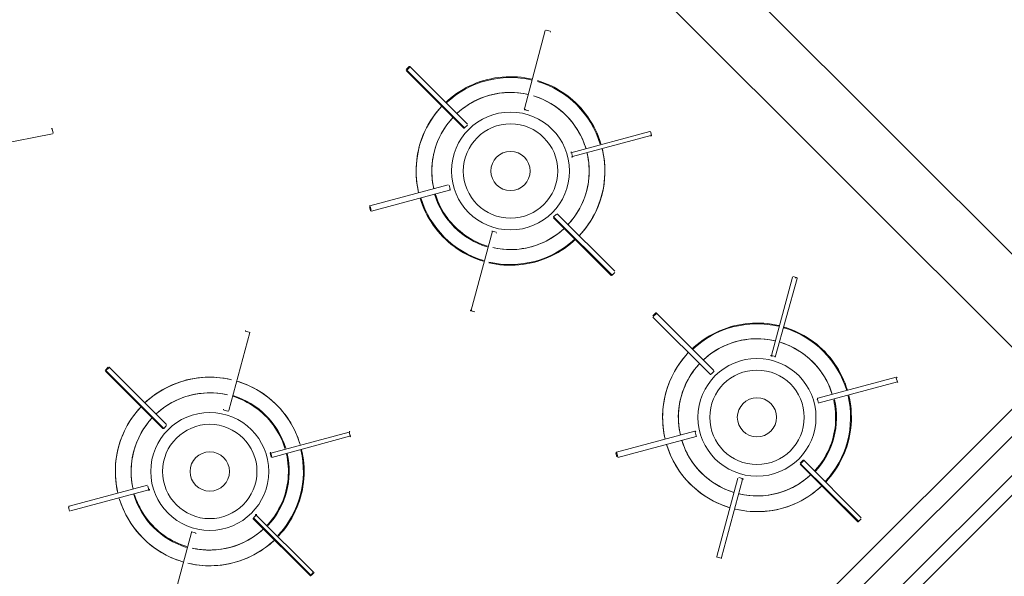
# Model space of a CAD drawing. Extents: x -1871171.1 to -1871111.3, y 2848215.5 to 2848272.6.
# Tile 30 of 96: x -1871154.2 to -1871153, y 2848232.1 to 2848232.8. Entities that reach past the tile are written whole.
import ezdxf

# ---------------------------------------------------------------- set-up
doc = ezdxf.new("R2010")
doc.units = 0
doc.header["$MEASUREMENT"] = 0
doc.layers.add('6075-BSE-ARQ-TERR$0$K-BSE-ARQ-MOB', color=8, linetype='CONTINUOUS', lineweight=5)
doc.layers.add('K-NV2-ARQ-TXT-GER', color=1, linetype='CONTINUOUS')

# ---------------------------------------------------------------- blocks, each defined once
blk = doc.blocks.new('6075-BSE-ARQ-TERR')
at = {"layer": '6075-BSE-ARQ-TERR$0$K-BSE-ARQ-MOB'}
for p, q in [((12.0064, -38.0749), (13.1515, -39.22)), ((13.075, -39.2617), (11.9833, -38.1699)), ((12.4423, -38.8195), (12.4157, -38.919)), ((12.4484, -38.8201), (12.4435, -38.8188)), ((12.269, -38.8656), (12.2655, -38.8691)), ((12.2655, -38.8705), (12.3383, -38.9434)), ((12.2662, -38.8698), (12.2698, -38.8663)), ((12.3391, -38.9427), (12.2662, -38.8698)), ((12.2704, -38.8656), (12.3433, -38.9384)), ((12.4164, -38.9202), (12.4212, -38.9215)), ((11.8168, -38.9496), (11.8155, -38.9448)), ((12.3397, -38.9434), (12.3433, -38.9398)), ((12.3397, -38.9434), (12.3433, -38.9398)), ((12.4747, -38.975), (12.5751, -38.9481)), ((12.5774, -38.9527), (12.5761, -38.9479)), ((11.8161, -38.9508), (11.7148, -38.9707)), ((12.5764, -38.953), (12.4769, -38.9796)), ((12.4769, -38.9796), (12.4756, -38.9748)), ((12.2194, -39.0424), (12.3189, -39.0157)), ((12.2212, -39.0492), (12.3207, -39.0225)), ((12.3214, -39.0213), (12.3201, -39.0164)), ((12.2187, -39.0436), (12.22, -39.0485)), ((12.221, -39.0482), (12.2197, -39.0434)), ((12.4564, -39.053), (12.4529, -39.0565)), ((12.4536, -39.0572), (12.4529, -39.0565)), ((12.4529, -39.0579), (12.5257, -39.1307)), ((12.5264, -39.13), (12.4536, -39.0572)), ((12.5307, -39.1258), (12.4578, -39.053)), ((12.348, -39.1752), (12.375, -39.0748)), ((12.3798, -39.0761), (12.375, -39.0748)), ((12.5271, -39.1307), (12.5307, -39.1272)), ((12.73, -39.2328), (12.7566, -39.1333)), ((12.7624, -39.1348), (12.7346, -39.235)), ((12.7617, -39.1336), (12.7569, -39.1323)), ((12.3478, -39.1762), (12.3526, -39.1775)), ((12.5824, -39.1791), (12.5789, -39.1826)), ((12.5789, -39.184), (12.6517, -39.2568)), ((12.5796, -39.1833), (12.5831, -39.1798)), ((12.6566, -39.2519), (12.5838, -39.1791)), ((12.5838, -39.1791), (12.6566, -39.2519)), ((12.0401, -39.3031), (12.0668, -39.2036)), ((12.061, -39.2021), (12.0658, -39.2034)), ((13.1515, -39.22), (12.1969, -40.1746)), ((12.7348, -39.2341), (12.73, -39.2328)), ((11.8867, -39.2479), (11.8832, -39.2514)), ((11.8867, -39.2479), (11.8832, -39.2514)), ((11.8839, -39.2522), (11.8874, -39.2486)), ((11.961, -39.3207), (11.8881, -39.2479)), ((11.8881, -39.2479), (11.961, -39.3207)), ((13.1763, -39.2447), (12.2217, -40.1993)), ((11.8832, -39.2528), (11.956, -39.3257)), ((11.9567, -39.325), (11.8839, -39.2522)), ((12.6531, -39.2568), (12.6566, -39.2533)), ((12.8883, -39.2606), (12.7888, -39.2873)), ((12.282, -40.0546), (13.075, -39.2617)), ((12.8898, -39.2664), (12.7903, -39.2931)), ((12.8885, -39.2616), (12.8898, -39.2664)), ((12.7881, -39.2885), (12.7894, -39.2934)), ((12.0341, -39.3025), (12.0389, -39.3038)), ((11.9574, -39.3257), (11.961, -39.3221)), ((11.9574, -39.3257), (11.961, -39.3221)), ((13.1323, -39.3139), (12.3249, -40.1213)), ((12.0933, -39.3571), (12.1928, -39.3304)), ((12.0949, -39.3629), (12.1951, -39.335)), ((12.1928, -39.3304), (12.1941, -39.3353)), ((12.6323, -39.3292), (12.5328, -39.3559)), ((12.5346, -39.3627), (12.6341, -39.336)), ((12.6326, -39.3302), (12.6339, -39.335)), ((12.0924, -39.3573), (12.0937, -39.3622)), ((12.0946, -39.3619), (12.0933, -39.3571)), ((12.5321, -39.3571), (12.5334, -39.3619)), ((12.5344, -39.3617), (12.5331, -39.3568)), ((12.7698, -39.3664), (12.7662, -39.37)), ((12.7662, -39.3714), (12.8391, -39.4442)), ((12.8391, -39.4442), (12.7662, -39.3714)), ((12.7669, -39.3707), (12.7705, -39.3671)), ((12.8398, -39.4435), (12.7669, -39.3707)), ((12.844, -39.4393), (12.7712, -39.3664)), ((11.8371, -39.4247), (11.9366, -39.398)), ((11.9369, -39.399), (11.9382, -39.4038)), ((12.6871, -39.389), (12.6604, -39.4885)), ((12.6929, -39.3905), (12.6662, -39.49)), ((12.6931, -39.3896), (12.6883, -39.3883)), ((11.9382, -39.4038), (11.8387, -39.4305)), ((11.8364, -39.4259), (11.8377, -39.4308)), ((12.0712, -39.4395), (12.0748, -39.4359)), ((12.0741, -39.4353), (12.0748, -39.4359)), ((12.0748, -39.4359), (12.1476, -39.5088)), ((12.0706, -39.4402), (12.1434, -39.513)), ((12.1441, -39.5123), (12.0712, -39.4395)), ((12.8405, -39.4442), (12.844, -39.4407)), ((11.9657, -39.5575), (11.9924, -39.458)), ((11.9975, -39.4584), (11.9926, -39.4571)), ((12.6611, -39.4897), (12.666, -39.491)), ((12.1476, -39.5088), (12.1441, -39.5123)), ((12.1448, -39.513), (12.1483, -39.5095))]:
    blk.add_line(p, q, dxfattribs=at)
at = {"layer": '6075-BSE-ARQ-TERR$0$K-BSE-ARQ-MOB', "flags": 128}
for points in [[(12.4257, -38.8814), (12.421, -38.8804), (12.4163, -38.8795), (12.4116, -38.8789), (12.4068, -38.8785), (12.402, -38.8782), (12.3972, -38.8782), (12.3924, -38.8783), (12.3876, -38.8786), (12.3828, -38.8791), (12.3781, -38.8798), (12.3734, -38.8807), (12.3687, -38.8818), (12.3641, -38.8831), (12.3595, -38.8845), (12.355, -38.8862), (12.3505, -38.888), (12.3462, -38.89), (12.3419, -38.8921), (12.3377, -38.8945), (12.3336, -38.897), (12.3296, -38.8996), (12.3257, -38.9024), (12.3219, -38.9054), (12.3183, -38.9085), (12.3157, -38.9109)], [(12.513, -38.9637), (12.5116, -38.9592), (12.5099, -38.9547), (12.5081, -38.9502), (12.5061, -38.9459), (12.5039, -38.9416), (12.5015, -38.9374), (12.499, -38.9333), (12.4964, -38.9293), (12.4935, -38.9254), (12.4905, -38.9217), (12.4874, -38.918), (12.4841, -38.9145), (12.4807, -38.9112), (12.4772, -38.9079), (12.4735, -38.9048), (12.4697, -38.9019), (12.4658, -38.8991), (12.4618, -38.8965), (12.4577, -38.894), (12.4535, -38.8917), (12.4492, -38.8896), (12.4448, -38.8876), (12.4403, -38.8858), (12.4358, -38.8842), (12.4325, -38.8832)], [(12.3299, -38.925), (12.3329, -38.9223), (12.3359, -38.9198), (12.3391, -38.9174), (12.3424, -38.9151), (12.3458, -38.9129), (12.3492, -38.9109), (12.3527, -38.909), (12.3563, -38.9073), (12.36, -38.9057), (12.3637, -38.9042), (12.3675, -38.9029), (12.3714, -38.9018), (12.3752, -38.9008), (12.3791, -38.9), (12.3831, -38.8993), (12.3871, -38.8988), (12.391, -38.8984), (12.395, -38.8982), (12.399, -38.8982), (12.403, -38.8983), (12.407, -38.8986), (12.411, -38.899), (12.415, -38.8996), (12.4189, -38.9003), (12.4206, -38.9007)], [(12.4273, -38.9025), (12.4311, -38.9038), (12.4349, -38.9052), (12.4386, -38.9067), (12.4422, -38.9084), (12.4457, -38.9102), (12.4492, -38.9122), (12.4526, -38.9143), (12.4559, -38.9166), (12.4591, -38.919), (12.4622, -38.9215), (12.4653, -38.9241), (12.4682, -38.9268), (12.471, -38.9297), (12.4736, -38.9327), (12.4762, -38.9357), (12.4786, -38.9389), (12.4809, -38.9422), (12.4831, -38.9455), (12.4851, -38.949), (12.487, -38.9525), (12.4888, -38.9561), (12.4904, -38.9598), (12.4919, -38.9635), (12.4932, -38.9673), (12.4937, -38.9689)], [(12.3108, -38.9158), (12.3076, -38.9194), (12.3045, -38.9231), (12.3015, -38.9269), (12.2988, -38.9308), (12.2962, -38.9348), (12.2937, -38.9389), (12.2914, -38.9431), (12.2893, -38.9475), (12.2874, -38.9518), (12.2856, -38.9563), (12.284, -38.9608), (12.2826, -38.9654), (12.2814, -38.9701), (12.2804, -38.9748), (12.2795, -38.9795), (12.2789, -38.9842), (12.2784, -38.989), (12.2781, -38.9938), (12.2781, -38.9986), (12.2782, -39.0034), (12.2785, -39.0082), (12.279, -39.013), (12.2797, -39.0177), (12.2806, -39.0224), (12.2813, -39.0258)], [(12.3006, -39.0206), (12.2998, -39.0167), (12.2991, -39.0128), (12.2986, -39.0088), (12.2983, -39.0048), (12.2981, -39.0008), (12.2981, -38.9968), (12.2982, -38.9928), (12.2985, -38.9888), (12.299, -38.9849), (12.2996, -38.9809), (12.3003, -38.977), (12.3013, -38.9731), (12.3023, -38.9693), (12.3036, -38.9654), (12.305, -38.9617), (12.3065, -38.958), (12.3082, -38.9544), (12.31, -38.9508), (12.312, -38.9473), (12.3141, -38.9439), (12.3163, -38.9406), (12.3187, -38.9374), (12.3212, -38.9343), (12.3238, -38.9312), (12.3249, -38.93)], [(12.4854, -39.0805), (12.4886, -39.0769), (12.4917, -39.0733), (12.4946, -39.0695), (12.4974, -39.0655), (12.5, -39.0615), (12.5024, -39.0574), (12.5047, -39.0532), (12.5068, -39.0489), (12.5088, -39.0445), (12.5105, -39.04), (12.5121, -39.0355), (12.5135, -39.0309), (12.5147, -39.0262), (12.5158, -39.0216), (12.5166, -39.0168), (12.5173, -39.0121), (12.5177, -39.0073), (12.518, -39.0025), (12.5181, -38.9977), (12.518, -38.9929), (12.5176, -38.9881), (12.5172, -38.9833), (12.5165, -38.9786), (12.5156, -38.9739), (12.5148, -38.9705)], [(12.4955, -38.9757), (12.4963, -38.9796), (12.497, -38.9835), (12.4975, -38.9875), (12.4978, -38.9915), (12.498, -38.9955), (12.4981, -38.9995), (12.4979, -39.0035), (12.4976, -39.0075), (12.4972, -39.0114), (12.4966, -39.0154), (12.4958, -39.0193), (12.4949, -39.0232), (12.4938, -39.0271), (12.4926, -39.0309), (12.4912, -39.0346), (12.4897, -39.0383), (12.488, -39.0419), (12.4862, -39.0455), (12.4842, -39.049), (12.4821, -39.0524), (12.4799, -39.0557), (12.4775, -39.0589), (12.475, -39.0621), (12.4724, -39.0651), (12.4712, -39.0663)], [(12.2831, -39.0326), (12.2846, -39.0371), (12.2862, -39.0417), (12.2881, -39.0461), (12.2901, -39.0505), (12.2922, -39.0547), (12.2946, -39.0589), (12.2971, -39.063), (12.2998, -39.067), (12.3026, -39.0709), (12.3056, -39.0746), (12.3087, -39.0783), (12.312, -39.0818), (12.3154, -39.0851), (12.319, -39.0884), (12.3226, -39.0915), (12.3264, -39.0944), (12.3303, -39.0972), (12.3343, -39.0998), (12.3385, -39.1023), (12.3427, -39.1046), (12.347, -39.1067), (12.3514, -39.1087), (12.3558, -39.1105), (12.3603, -39.1121), (12.3636, -39.1131)], [(12.3688, -39.0938), (12.365, -39.0925), (12.3613, -39.0911), (12.3576, -39.0896), (12.354, -39.0879), (12.3504, -39.0861), (12.3469, -39.0841), (12.3435, -39.082), (12.3402, -39.0797), (12.337, -39.0773), (12.3339, -39.0748), (12.3309, -39.0722), (12.328, -39.0695), (12.3252, -39.0666), (12.3225, -39.0636), (12.3199, -39.0606), (12.3175, -39.0574), (12.3152, -39.0541), (12.313, -39.0508), (12.311, -39.0473), (12.3091, -39.0438), (12.3073, -39.0402), (12.3057, -39.0365), (12.3043, -39.0328), (12.303, -39.029), (12.3024, -39.0274)], [(12.4663, -39.0713), (12.4633, -39.074), (12.4602, -39.0765), (12.457, -39.0789), (12.4537, -39.0812), (12.4504, -39.0834), (12.4469, -39.0854), (12.4434, -39.0873), (12.4398, -39.089), (12.4361, -39.0906), (12.4324, -39.0921), (12.4286, -39.0934), (12.4248, -39.0945), (12.4209, -39.0955), (12.417, -39.0963), (12.4131, -39.097), (12.4091, -39.0975), (12.4051, -39.0979), (12.4011, -39.0981), (12.3971, -39.0981), (12.3931, -39.098), (12.3891, -39.0978), (12.3851, -39.0973), (12.3812, -39.0967), (12.3773, -39.096), (12.3756, -39.0956)], [(12.3704, -39.1149), (12.3751, -39.1159), (12.3798, -39.1168), (12.3846, -39.1174), (12.3894, -39.1178), (12.3942, -39.1181), (12.399, -39.1182), (12.4038, -39.118), (12.4085, -39.1177), (12.4133, -39.1172), (12.4181, -39.1165), (12.4228, -39.1156), (12.4275, -39.1145), (12.4321, -39.1132), (12.4367, -39.1118), (12.4412, -39.1101), (12.4456, -39.1083), (12.45, -39.1063), (12.4543, -39.1042), (12.4585, -39.1019), (12.4626, -39.0994), (12.4666, -39.0967), (12.4704, -39.0939), (12.4742, -39.0909), (12.4779, -39.0878), (12.4804, -39.0854)], [(12.7391, -39.1949), (12.7344, -39.1939), (12.7297, -39.193), (12.7249, -39.1924), (12.7201, -39.192), (12.7154, -39.1917), (12.7106, -39.1917), (12.7058, -39.1918), (12.701, -39.1921), (12.6962, -39.1926), (12.6914, -39.1933), (12.6867, -39.1942), (12.6821, -39.1953), (12.6774, -39.1966), (12.6729, -39.198), (12.6683, -39.1997), (12.6639, -39.2015), (12.6595, -39.2035), (12.6552, -39.2056), (12.651, -39.208), (12.6469, -39.2104), (12.643, -39.2131), (12.6391, -39.2159), (12.6353, -39.2189), (12.6317, -39.222), (12.6291, -39.2244)], [(12.8264, -39.2772), (12.8249, -39.2727), (12.8233, -39.2681), (12.8214, -39.2637), (12.8194, -39.2593), (12.8173, -39.2551), (12.8149, -39.2509), (12.8124, -39.2468), (12.8097, -39.2428), (12.8069, -39.2389), (12.8039, -39.2352), (12.8008, -39.2315), (12.7975, -39.228), (12.7941, -39.2247), (12.7905, -39.2214), (12.7869, -39.2183), (12.7831, -39.2154), (12.7792, -39.2126), (12.7752, -39.21), (12.771, -39.2075), (12.7668, -39.2052), (12.7625, -39.2031), (12.7582, -39.2011), (12.7537, -39.1993), (12.7492, -39.1977), (12.7459, -39.1967)], [(12.6432, -39.2385), (12.6462, -39.2358), (12.6493, -39.2333), (12.6525, -39.2309), (12.6558, -39.2286), (12.6591, -39.2264), (12.6626, -39.2244), (12.6661, -39.2225), (12.6697, -39.2208), (12.6734, -39.2192), (12.6771, -39.2177), (12.6809, -39.2164), (12.6847, -39.2153), (12.6886, -39.2143), (12.6925, -39.2135), (12.6965, -39.2128), (12.7004, -39.2123), (12.7044, -39.2119), (12.7084, -39.2117), (12.7124, -39.2117), (12.7164, -39.2118), (12.7204, -39.212), (12.7244, -39.2125), (12.7283, -39.2131), (12.7322, -39.2138), (12.7339, -39.2142)], [(12.7407, -39.216), (12.7445, -39.2173), (12.7482, -39.2187), (12.7519, -39.2202), (12.7555, -39.2219), (12.7591, -39.2237), (12.7626, -39.2257), (12.766, -39.2278), (12.7693, -39.2301), (12.7725, -39.2325), (12.7756, -39.235), (12.7786, -39.2376), (12.7815, -39.2403), (12.7843, -39.2432), (12.787, -39.2462), (12.7896, -39.2492), (12.792, -39.2524), (12.7943, -39.2557), (12.7965, -39.259), (12.7985, -39.2625), (12.8004, -39.266), (12.8022, -39.2696), (12.8038, -39.2733), (12.8052, -39.277), (12.8066, -39.2808), (12.8071, -39.2824)], [(12.6241, -39.2293), (12.6209, -39.2329), (12.6178, -39.2365), (12.6149, -39.2403), (12.6121, -39.2443), (12.6095, -39.2483), (12.6071, -39.2524), (12.6048, -39.2566), (12.6027, -39.2609), (12.6007, -39.2653), (12.599, -39.2698), (12.5974, -39.2743), (12.596, -39.2789), (12.5948, -39.2836), (12.5937, -39.2883), (12.5929, -39.293), (12.5922, -39.2977), (12.5918, -39.3025), (12.5915, -39.3073), (12.5914, -39.3121), (12.5916, -39.3169), (12.5919, -39.3217), (12.5924, -39.3265), (12.593, -39.3312), (12.5939, -39.3359), (12.5947, -39.3393)], [(12.614, -39.3341), (12.6132, -39.3302), (12.6125, -39.3263), (12.612, -39.3223), (12.6117, -39.3183), (12.6115, -39.3143), (12.6114, -39.3103), (12.6116, -39.3063), (12.6119, -39.3023), (12.6123, -39.2984), (12.6129, -39.2944), (12.6137, -39.2905), (12.6146, -39.2866), (12.6157, -39.2827), (12.6169, -39.2789), (12.6183, -39.2752), (12.6199, -39.2715), (12.6215, -39.2679), (12.6234, -39.2643), (12.6253, -39.2608), (12.6274, -39.2574), (12.6297, -39.2541), (12.632, -39.2509), (12.6345, -39.2477), (12.6371, -39.2447), (12.6383, -39.2435)], [(12.0434, -39.2637), (12.0387, -39.2627), (12.034, -39.2619), (12.0292, -39.2612), (12.0245, -39.2608), (12.0197, -39.2605), (12.0149, -39.2605), (12.0101, -39.2606), (12.0053, -39.2609), (12.0005, -39.2614), (11.9958, -39.2621), (11.9911, -39.263), (11.9864, -39.2641), (11.9817, -39.2654), (11.9772, -39.2668), (11.9727, -39.2685), (11.9682, -39.2703), (11.9638, -39.2723), (11.9596, -39.2744), (11.9554, -39.2768), (11.9513, -39.2793), (11.9473, -39.2819), (11.9434, -39.2847), (11.9396, -39.2877), (11.936, -39.2908), (11.9334, -39.2932)], [(12.1307, -39.346), (12.1292, -39.3415), (12.1276, -39.337), (12.1258, -39.3325), (12.1238, -39.3282), (12.1216, -39.3239), (12.1192, -39.3197), (12.1167, -39.3156), (12.1141, -39.3116), (12.1112, -39.3077), (12.1082, -39.304), (12.1051, -39.3004), (12.1018, -39.2968), (12.0984, -39.2935), (12.0949, -39.2902), (12.0912, -39.2871), (12.0874, -39.2842), (12.0835, -39.2814), (12.0795, -39.2788), (12.0754, -39.2763), (12.0712, -39.274), (12.0669, -39.2719), (12.0625, -39.2699), (12.058, -39.2681), (12.0535, -39.2665), (12.0502, -39.2655)], [(11.9476, -39.3073), (11.9505, -39.3047), (11.9536, -39.3021), (11.9568, -39.2997), (11.9601, -39.2974), (11.9635, -39.2952), (11.9669, -39.2932), (11.9704, -39.2913), (11.974, -39.2896), (11.9777, -39.288), (11.9814, -39.2865), (11.9852, -39.2852), (11.9891, -39.2841), (11.9929, -39.2831), (11.9968, -39.2823), (12.0008, -39.2816), (12.0047, -39.2811), (12.0087, -39.2807), (12.0127, -39.2805), (12.0167, -39.2805), (12.0207, -39.2806), (12.0247, -39.2809), (12.0287, -39.2813), (12.0326, -39.2819), (12.0366, -39.2827), (12.0382, -39.283)], [(12.045, -39.2848), (12.0488, -39.2861), (12.0526, -39.2875), (12.0562, -39.289), (12.0599, -39.2907), (12.0634, -39.2926), (12.0669, -39.2945), (12.0703, -39.2966), (12.0736, -39.2989), (12.0768, -39.3013), (12.0799, -39.3038), (12.083, -39.3064), (12.0859, -39.3091), (12.0887, -39.312), (12.0913, -39.315), (12.0939, -39.3181), (12.0963, -39.3212), (12.0986, -39.3245), (12.1008, -39.3279), (12.1028, -39.3313), (12.1047, -39.3348), (12.1065, -39.3384), (12.1081, -39.3421), (12.1096, -39.3458), (12.1109, -39.3496), (12.1114, -39.3512)], [(12.7987, -39.394), (12.802, -39.3904), (12.805, -39.3867), (12.808, -39.3829), (12.8107, -39.379), (12.8133, -39.375), (12.8158, -39.3709), (12.8181, -39.3667), (12.8202, -39.3623), (12.8221, -39.358), (12.8239, -39.3535), (12.8255, -39.349), (12.8269, -39.3444), (12.8281, -39.3397), (12.8291, -39.335), (12.83, -39.3303), (12.8306, -39.3256), (12.8311, -39.3208), (12.8314, -39.316), (12.8314, -39.3112), (12.8313, -39.3064), (12.831, -39.3016), (12.8305, -39.2968), (12.8298, -39.2921), (12.829, -39.2874), (12.8282, -39.284)], [(11.9285, -39.2981), (11.9252, -39.3017), (11.9222, -39.3054), (11.9192, -39.3092), (11.9165, -39.3131), (11.9139, -39.3171), (11.9114, -39.3212), (11.9091, -39.3255), (11.907, -39.3298), (11.9051, -39.3342), (11.9033, -39.3386), (11.9017, -39.3431), (11.9003, -39.3477), (11.8991, -39.3524), (11.8981, -39.3571), (11.8972, -39.3618), (11.8966, -39.3665), (11.8961, -39.3713), (11.8958, -39.3761), (11.8958, -39.3809), (11.8959, -39.3857), (11.8962, -39.3905), (11.8967, -39.3953), (11.8974, -39.4), (11.8982, -39.4047), (11.899, -39.4081)], [(12.8089, -39.2892), (12.8097, -39.2931), (12.8104, -39.297), (12.8109, -39.301), (12.8112, -39.305), (12.8114, -39.309), (12.8114, -39.313), (12.8113, -39.317), (12.811, -39.321), (12.8106, -39.3249), (12.8099, -39.3289), (12.8092, -39.3328), (12.8083, -39.3367), (12.8072, -39.3405), (12.8059, -39.3444), (12.8046, -39.3481), (12.803, -39.3518), (12.8013, -39.3554), (12.7995, -39.359), (12.7976, -39.3625), (12.7955, -39.3659), (12.7932, -39.3692), (12.7909, -39.3724), (12.7884, -39.3755), (12.7857, -39.3786), (12.7846, -39.3798)], [(11.9183, -39.4029), (11.9175, -39.399), (11.9168, -39.3951), (11.9163, -39.3911), (11.916, -39.3871), (11.9158, -39.3831), (11.9158, -39.3791), (11.9159, -39.3751), (11.9162, -39.3712), (11.9166, -39.3672), (11.9173, -39.3632), (11.918, -39.3593), (11.9189, -39.3554), (11.92, -39.3516), (11.9213, -39.3478), (11.9226, -39.344), (11.9242, -39.3403), (11.9259, -39.3367), (11.9277, -39.3331), (11.9296, -39.3296), (11.9317, -39.3262), (11.934, -39.3229), (11.9363, -39.3197), (11.9388, -39.3166), (11.9415, -39.3135), (11.9426, -39.3123)], [(12.5965, -39.3461), (12.598, -39.3506), (12.5996, -39.3551), (12.6014, -39.3596), (12.6034, -39.3639), (12.6056, -39.3682), (12.608, -39.3724), (12.6105, -39.3765), (12.6131, -39.3805), (12.616, -39.3844), (12.619, -39.3881), (12.6221, -39.3918), (12.6254, -39.3953), (12.6288, -39.3986), (12.6323, -39.4019), (12.636, -39.405), (12.6398, -39.4079), (12.6437, -39.4107), (12.6477, -39.4133), (12.6518, -39.4158), (12.656, -39.4181), (12.6603, -39.4202), (12.6647, -39.4222), (12.6692, -39.424), (12.6737, -39.4256), (12.677, -39.4266)], [(12.6822, -39.4073), (12.6784, -39.406), (12.6746, -39.4046), (12.671, -39.4031), (12.6673, -39.4014), (12.6638, -39.3996), (12.6603, -39.3976), (12.6569, -39.3955), (12.6536, -39.3932), (12.6504, -39.3908), (12.6473, -39.3883), (12.6442, -39.3857), (12.6413, -39.383), (12.6385, -39.3801), (12.6359, -39.3771), (12.6333, -39.3741), (12.6309, -39.3709), (12.6286, -39.3676), (12.6264, -39.3643), (12.6244, -39.3608), (12.6225, -39.3573), (12.6207, -39.3537), (12.6191, -39.35), (12.6176, -39.3463), (12.6163, -39.3425), (12.6158, -39.3409)], [(12.1132, -39.358), (12.114, -39.3619), (12.1147, -39.3658), (12.1152, -39.3698), (12.1155, -39.3738), (12.1157, -39.3778), (12.1158, -39.3818), (12.1156, -39.3858), (12.1153, -39.3898), (12.1149, -39.3937), (12.1143, -39.3977), (12.1135, -39.4016), (12.1126, -39.4055), (12.1115, -39.4094), (12.1103, -39.4132), (12.1089, -39.4169), (12.1073, -39.4206), (12.1057, -39.4242), (12.1038, -39.4278), (12.1019, -39.4313), (12.0998, -39.4347), (12.0975, -39.438), (12.0952, -39.4412), (12.0927, -39.4444), (12.0901, -39.4474), (12.0889, -39.4487)], [(12.1031, -39.4628), (12.1063, -39.4592), (12.1094, -39.4556), (12.1123, -39.4518), (12.1151, -39.4478), (12.1177, -39.4438), (12.1201, -39.4397), (12.1224, -39.4355), (12.1245, -39.4312), (12.1265, -39.4268), (12.1282, -39.4223), (12.1298, -39.4178), (12.1312, -39.4132), (12.1324, -39.4085), (12.1335, -39.4039), (12.1343, -39.3991), (12.135, -39.3944), (12.1354, -39.3896), (12.1357, -39.3848), (12.1358, -39.38), (12.1356, -39.3752), (12.1353, -39.3704), (12.1348, -39.3656), (12.1342, -39.3609), (12.1333, -39.3562), (12.1325, -39.3528)], [(12.7796, -39.3848), (12.7767, -39.3875), (12.7736, -39.39), (12.7704, -39.3924), (12.7671, -39.3947), (12.7637, -39.3969), (12.7603, -39.3989), (12.7568, -39.4008), (12.7532, -39.4025), (12.7495, -39.4041), (12.7458, -39.4056), (12.742, -39.4069), (12.7382, -39.408), (12.7343, -39.409), (12.7304, -39.4098), (12.7264, -39.4105), (12.7225, -39.411), (12.7185, -39.4114), (12.7145, -39.4116), (12.7105, -39.4116), (12.7065, -39.4115), (12.7025, -39.4112), (12.6985, -39.4108), (12.6946, -39.4102), (12.6906, -39.4095), (12.689, -39.4091)], [(12.6838, -39.4284), (12.6885, -39.4294), (12.6932, -39.4303), (12.698, -39.4309), (12.7027, -39.4313), (12.7075, -39.4316), (12.7123, -39.4316), (12.7171, -39.4315), (12.7219, -39.4312), (12.7267, -39.4307), (12.7314, -39.43), (12.7361, -39.4291), (12.7408, -39.428), (12.7455, -39.4267), (12.75, -39.4253), (12.7545, -39.4236), (12.759, -39.4218), (12.7634, -39.4198), (12.7676, -39.4177), (12.7718, -39.4153), (12.7759, -39.4128), (12.7799, -39.4102), (12.7838, -39.4074), (12.7876, -39.4044), (12.7912, -39.4013), (12.7938, -39.3989)], [(11.9865, -39.4761), (11.9827, -39.4748), (11.979, -39.4734), (11.9753, -39.4719), (11.9717, -39.4702), (11.9681, -39.4684), (11.9646, -39.4664), (11.9612, -39.4643), (11.9579, -39.462), (11.9547, -39.4597), (11.9516, -39.4572), (11.9486, -39.4545), (11.9457, -39.4518), (11.9429, -39.4489), (11.9402, -39.4459), (11.9376, -39.4429), (11.9352, -39.4397), (11.9329, -39.4364), (11.9307, -39.4331), (11.9287, -39.4296), (11.9268, -39.4261), (11.925, -39.4225), (11.9234, -39.4189), (11.922, -39.4151), (11.9206, -39.4114), (11.9201, -39.4097)], [(11.9008, -39.4149), (11.9023, -39.4195), (11.9039, -39.424), (11.9058, -39.4284), (11.9078, -39.4328), (11.9099, -39.437), (11.9123, -39.4412), (11.9148, -39.4453), (11.9175, -39.4493), (11.9203, -39.4532), (11.9233, -39.4569), (11.9264, -39.4606), (11.9297, -39.4641), (11.9331, -39.4675), (11.9367, -39.4707), (11.9403, -39.4738), (11.9441, -39.4767), (11.948, -39.4795), (11.952, -39.4821), (11.9562, -39.4846), (11.9604, -39.4869), (11.9647, -39.489), (11.969, -39.491), (11.9735, -39.4928), (11.978, -39.4944), (11.9813, -39.4954)], [(12.084, -39.4536), (12.081, -39.4563), (12.0779, -39.4588), (12.0747, -39.4612), (12.0714, -39.4635), (12.0681, -39.4657), (12.0646, -39.4677), (12.0611, -39.4696), (12.0575, -39.4713), (12.0538, -39.4729), (12.0501, -39.4744), (12.0463, -39.4757), (12.0425, -39.4768), (12.0386, -39.4778), (12.0347, -39.4787), (12.0307, -39.4793), (12.0268, -39.4799), (12.0228, -39.4802), (12.0188, -39.4804), (12.0148, -39.4805), (12.0108, -39.4803), (12.0068, -39.4801), (12.0028, -39.4796), (11.9989, -39.479), (11.995, -39.4783), (11.9933, -39.4779)], [(11.9881, -39.4972), (11.9928, -39.4982), (11.9975, -39.4991), (12.0023, -39.4997), (12.0071, -39.5001), (12.0118, -39.5004), (12.0166, -39.5005), (12.0214, -39.5003), (12.0262, -39.5), (12.031, -39.4995), (12.0358, -39.4988), (12.0405, -39.4979), (12.0451, -39.4968), (12.0498, -39.4955), (12.0543, -39.4941), (12.0589, -39.4925), (12.0633, -39.4906), (12.0677, -39.4887), (12.072, -39.4865), (12.0762, -39.4842), (12.0803, -39.4817), (12.0842, -39.479), (12.0881, -39.4762), (12.0919, -39.4732), (12.0955, -39.4701), (12.0981, -39.4678)]]:
    blk.add_lwpolyline(points, dxfattribs=at)
at = {"layer": '6075-BSE-ARQ-TERR$0$K-BSE-ARQ-MOB'}
for centre, radius in [((12.3981, -38.9982), 0.075), ((12.3981, -38.9982), 0.06), ((12.3981, -38.9982), 0.025), ((12.7114, -39.3116), 0.075), ((12.7114, -39.3116), 0.06), ((12.7114, -39.3116), 0.025), ((12.0158, -39.3805), 0.075), ((12.0158, -39.3805), 0.06), ((12.0158, -39.3805), 0.025)]:
    blk.add_circle(centre, radius, dxfattribs=at)
for centre, radius, start, end in [((12.4433, -38.8198), 0.001, 75, 165), ((12.4481, -38.8211), 0.001, 345, 75), ((12.2697, -38.8663), 0.001, 45, 225.1724), ((12.3981, -38.9982), 0.119, 76.6854, 133.3146), ((12.3981, -38.9982), 0.119, 16.6854, 73.3146), ((12.3981, -38.9982), 0.1, 77.0058, 132.9942), ((12.3981, -38.9982), 0.1, 17.0058, 72.9942), ((12.3981, -38.9982), 0.12, 136.6714, 193.3286), ((12.4166, -38.9193), 0.001, 165, 344.9206), ((12.3981, -38.9982), 0.1, 137.0058, 192.9942), ((11.8145, -38.9451), 0.001, 15, 105), ((12.339, -38.9426), 0.001, 225, 45.0812), ((11.8158, -38.9499), 0.001, 285, 15), ((12.5764, -38.9529), 0.001, 285, 104.6688), ((12.3981, -38.9982), 0.12, 316.6714, 13.3286), ((12.3981, -38.9982), 0.1, 317.0058, 12.9942), ((12.4757, -38.9748), 0.001, 105, 195), ((12.477, -38.9796), 0.001, 195, 285), ((12.3205, -39.0215), 0.001, 285, 104.6688), ((12.3981, -38.9982), 0.119, 196.6854, 253.3146), ((12.3981, -38.9982), 0.101, 196.9859, 253.0141), ((12.2197, -39.0434), 0.001, 105, 195), ((12.221, -39.0482), 0.001, 195, 285), ((12.4536, -39.0572), 0.001, 135, 225), ((12.4571, -39.0537), 0.001, 45, 135), ((12.3981, -38.9982), 0.1, 257.0058, 312.9942), ((12.3981, -38.9982), 0.119, 256.6854, 313.3146), ((12.3747, -39.0757), 0.001, 75, 165), ((12.3795, -39.077), 0.001, 345, 75), ((12.5264, -39.13), 0.001, 225, 45.0812), ((12.7615, -39.1346), 0.001, 345, 164.8293), ((12.348, -39.1752), 0.001, 165, 344.9206), ((12.5831, -39.1798), 0.001, 45, 225.1724), ((12.7114, -39.3116), 0.119, 76.6854, 133.3146), ((12.7114, -39.3116), 0.119, 16.6854, 73.3146), ((12.061, -39.2021), 0.001, 75, 165), ((12.0658, -39.2034), 0.001, 345, 75), ((12.7114, -39.3116), 0.1, 77.0058, 132.9942), ((12.7114, -39.3116), 0.1, 17.0058, 72.9942), ((12.7114, -39.3116), 0.12, 136.6714, 193.3286), ((12.73, -39.2328), 0.001, 165, 344.9206), ((11.8874, -39.2486), 0.001, 45, 135), ((12.7114, -39.3116), 0.1, 137.0058, 192.9942), ((11.8839, -39.2521), 0.001, 135, 225), ((12.0158, -39.3805), 0.12, 76.6714, 133.3286), ((12.6524, -39.2561), 0.001, 225, 315), ((12.6559, -39.2526), 0.001, 315, 45), ((12.8885, -39.2616), 0.001, 15, 105), ((12.0158, -39.3805), 0.12, 16.6714, 73.3286), ((12.8898, -39.2664), 0.001, 285, 15), ((12.0158, -39.3805), 0.1, 77.0058, 132.9942), ((12.0158, -39.3805), 0.101, 16.9859, 73.0141), ((12.7114, -39.3116), 0.119, 316.6854, 13.3146), ((12.0158, -39.3805), 0.12, 136.6714, 193.3286), ((12.7114, -39.3116), 0.101, 316.9859, 13.0141), ((12.789, -39.2883), 0.001, 105, 284.76), ((12.0343, -39.3016), 0.001, 165, 255), ((12.0391, -39.3029), 0.001, 255, 345), ((12.0158, -39.3805), 0.1, 137.0058, 192.9942), ((11.9567, -39.325), 0.001, 225, 45.0812), ((12.1928, -39.3304), 0.001, 15, 105), ((12.1941, -39.3353), 0.001, 285, 15), ((12.6326, -39.3302), 0.001, 15, 105), ((12.6338, -39.335), 0.001, 285, 15), ((12.7114, -39.3116), 0.12, 196.6714, 253.3286), ((12.7114, -39.3116), 0.1, 197.0058, 252.9942), ((12.0158, -39.3805), 0.101, 316.9859, 13.0141), ((12.0934, -39.3571), 0.001, 105, 284.76), ((12.0158, -39.3805), 0.119, 316.6854, 13.3146), ((12.5331, -39.3569), 0.001, 105, 284.76), ((12.7705, -39.3672), 0.001, 45, 225.1724), ((12.7114, -39.3116), 0.1, 257.0058, 312.9942), ((12.7114, -39.3116), 0.12, 256.6714, 313.3286), ((12.6929, -39.3905), 0.001, 345, 164.8293), ((12.0158, -39.3805), 0.101, 196.9859, 253.0141), ((11.9382, -39.4038), 0.001, 285, 104.6688), ((12.0158, -39.3805), 0.12, 196.6714, 253.3286), ((11.8374, -39.4257), 0.001, 105, 284.76), ((12.0748, -39.436), 0.001, 45, 225.1724), ((12.8398, -39.4435), 0.001, 225, 45.0812), ((11.9924, -39.4581), 0.001, 75, 165), ((12.0158, -39.3805), 0.1, 257.0058, 312.9942), ((11.9972, -39.4594), 0.001, 345, 75), ((12.0158, -39.3805), 0.12, 256.6714, 313.3286), ((12.6614, -39.4887), 0.001, 165, 255), ((12.6662, -39.49), 0.001, 255, 345), ((12.1476, -39.5088), 0.001, 315, 45), ((12.1441, -39.5123), 0.001, 225, 315)]:
    blk.add_arc(centre, radius, start, end, dxfattribs=at)

msp = doc.modelspace()

# ---------------------------------------------------------------- block references
at = {"layer": 'K-NV2-ARQ-TXT-GER', "color": 31, "lineweight": -3, "true_color": 0xffbf80}
msp.add_blockref('6075-BSE-ARQ-TERR', (-1871166.006, 2848271.5826), dxfattribs=at)

doc.saveas('drawing.dxf')
